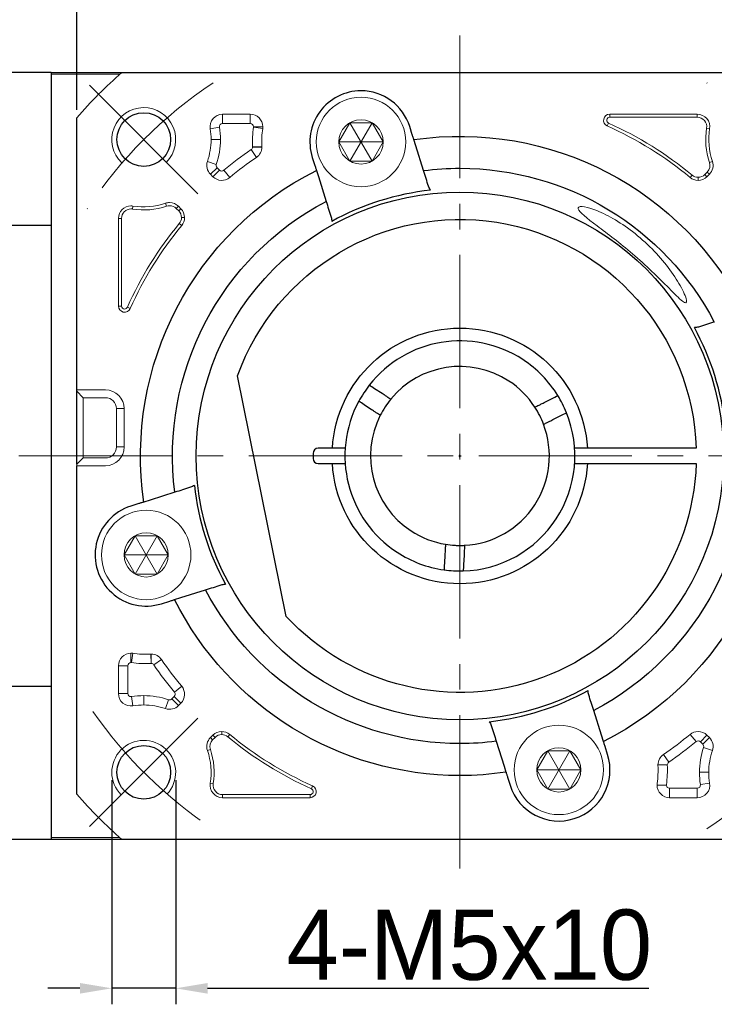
# Model space of a CAD drawing. Header units: millimetres. Extents: x 1384 to 1884, y 1004 to 1358.
# Tile 4 of 9: x 1585 to 1639, y 1235 to 1312. Entities that reach past the tile are written whole.
import ezdxf

# ---------------------------------------------------------------- set-up
doc = ezdxf.new("R2010")
doc.units = ezdxf.units.MM
doc.header["$PDSIZE"] = -5
doc.linetypes.add('点画线', pattern=[18, 12, -2, 2, -2])
doc.layers.get('0').update_dxf_attribs({"lineweight": 18})
doc.layers.get('Defpoints').update_dxf_attribs({"lineweight": 18})
for name, color, linetype, lineweight in [('7中心线层', 7, '点画线', 18), ('尺寸线', 7, 'Continuous', 18), ('尺寸线层', 3, 'Continuous', 18), ('粗实线', 7, 'Continuous', 50), ('细实线', 7, 'Continuous', 18)]:
    doc.layers.add(name, color=color, linetype=linetype, lineweight=lineweight)
doc.styles.add('工程字', font='txt')
doc.dimstyles.new('DIMSTYLE_17', dxfattribs={"dimtxt": 8, "dimasz": 12, "dimexe": 0.18, "dimexo": 0.0625, "dimgap": 0.09, "dimtad": 1, "dimtih": 1, "dimtoh": 1, "dimdec": 3, "dimdsep": 46, "dimtxsty": 'Standard', "dimblk": '_CAXARROW', "dimcen": 0.09, "dimdle": 24, "dimadec": 0, "dimazin": 0, "dimtfac": 0.7, "dimtdec": 3, "dimtofl": 0, "dimtmove": 0, "dimatfit": 3, "dimfxl": 1, "dimtolj": 1, "dimarcsym": 0})
doc.dimstyles.new('副本 ISO-25', dxfattribs={"dimtxt": 5.5, "dimasz": 2.5, "dimexe": 1.25, "dimexo": 0.625, "dimtad": 1, "dimtxsty": '工程字', "dimcen": 2.5, "dimdle": 5, "dimadec": 0, "dimazin": 0, "dimtfac": 1, "dimtmove": 0, "dimatfit": 3, "dimfxl": 1, "dimtolj": 1, "dimarcsym": 0})

# ---------------------------------------------------------------- blocks, each defined once
blk = doc.blocks.new('_CAXARROW')
blk.add_hatch(color=0).paths.add_polyline_path([(0, 0), (-1, 0.125), (-1, -0.125)], flags=0)
blk = doc.blocks.new('*D23')
at = {"layer": 'Defpoints', "color": 0}
for p in [(1597.783, 1305.478), (1641.268, 1250.623)]:
    blk.add_point(p, dxfattribs=at)
at = {"layer": '尺寸线层', "color": 0, "linetype": 'Continuous', "lineweight": -2}
for p, q in [((1619.435, 1278.05), (1619.615, 1278.05)), ((1619.525, 1277.96), (1619.525, 1278.14)), ((1650.107, 1239.473), (1643.132, 1248.272)), ((1660.232, 1239.473), (1650.107, 1239.473))]:
    blk.add_line(p, q, dxfattribs=at)
at = {"layer": '尺寸线层', "color": 0, "lineweight": -2, "xscale": 3, "yscale": 3, "zscale": 3, "rotation": 128.4049663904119}
blk.add_blockref('_CAXARROW', (1641.268, 1250.623), dxfattribs=at)
at = {"layer": '尺寸线层', "color": 0, "insert": (1655.67, 1242.723), "char_height": 4.5, "attachment_point": 5, "style": '工程字'}
blk.add_mtext('\\A1;∅70', dxfattribs=at)
blk = doc.blocks.new('_FILLED')
at = {"linetype": 'ByBlock'}
blk.add_hatch(color=0, dxfattribs=at).paths.add_polyline_path([(0, 0), (-1, 0.133), (-1, -0.133)], flags=0)
blk = doc.blocks.new('*D41')
at = {"layer": 'Defpoints', "color": 0}
for p in [(1649.525, 1316.098), (1589.525, 1304.508), (1649.525, 1304.508)]:
    blk.add_point(p, dxfattribs=at)
at = {"layer": '尺寸线层', "color": 0, "lineweight": -2}
for p, q in [((1589.525, 1305.133), (1589.525, 1317.348)), ((1649.525, 1305.133), (1649.525, 1317.348)), ((1592.025, 1316.098), (1647.025, 1316.098))]:
    blk.add_line(p, q, dxfattribs=at)
at = {"layer": '尺寸线层', "color": 0}
for points in [[(1592.025, 1316.515), (1592.025, 1315.681), (1589.525, 1316.098)], [(1647.025, 1315.681), (1647.025, 1316.515), (1649.525, 1316.098)]]:
    blk.add_solid(points, dxfattribs=at)
at = {"layer": '尺寸线层', "color": 0, "insert": (1619.525, 1319.473), "char_height": 5.5, "attachment_point": 5, "style": '工程字'}
blk.add_mtext('\\A1;60', dxfattribs=at)
blk = doc.blocks.new('*D43')
at = {"layer": 'Defpoints', "color": 0}
for p in [(1648.517, 1307.042), (1640.031, 1298.556), (1661.826, 1289.385), (1494.994, 1278.05), (1650.913, 1278.05)]:
    blk.add_point(p, dxfattribs=at)
at = {"layer": '尺寸线层', "color": 0, "lineweight": -2}
for p, q in [((1648.959, 1307.484), (1651.375, 1309.9)), ((1651.538, 1278.05), (1664.568, 1278.05))]:
    blk.add_line(p, q, dxfattribs=at)
blk.add_arc((1619.525, 1278.05), 43.792, 3.27132, 41.72868, dxfattribs=at)
at = {"layer": '尺寸线层', "color": 0}
for points in [[(1652.511, 1307.485), (1651.905, 1306.913), (1650.491, 1309.016)], [(1662.83, 1280.537), (1663.663, 1280.561), (1663.318, 1278.05)]]:
    blk.add_solid(points, dxfattribs=at)
at = {"layer": '尺寸线层', "color": 0, "insert": (1663.102, 1296.101), "char_height": 5.5, "attachment_point": 5, "rotation": 292.5, "style": '工程字'}
blk.add_mtext('\\A1;45%%d', dxfattribs=at)
blk = doc.blocks.new('*D44')
at = {"layer": 'Defpoints', "color": 0}
for p in [(1494.994, 1278.05), (1650.913, 1278.05), (1640.031, 1257.544), (1657.447, 1256.157), (1648.517, 1249.059)]:
    blk.add_point(p, dxfattribs=at)
at = {"layer": '尺寸线层', "color": 0, "lineweight": -2}
for p, q in [((1651.538, 1278.05), (1664.563, 1278.05)), ((1648.959, 1248.617), (1651.372, 1246.204))]:
    blk.add_line(p, q, dxfattribs=at)
blk.add_arc((1619.525, 1278.05), 43.788, 318.27168, 356.72832, dxfattribs=at)
at = {"layer": '尺寸线层', "color": 0}
for points in [[(1663.658, 1275.539), (1662.825, 1275.563), (1663.313, 1278.05)], [(1651.902, 1249.191), (1652.507, 1248.619), (1650.488, 1247.088)]]:
    blk.add_solid(points, dxfattribs=at)
at = {"layer": '尺寸线层', "color": 0, "insert": (1656.862, 1262.585), "char_height": 5.5, "attachment_point": 5, "rotation": 67.5, "style": '工程字'}
blk.add_mtext('\\A1;45%%d', dxfattribs=at)
blk = doc.blocks.new('*D45')
at = {"layer": 'Defpoints', "color": 0}
for p in [(1592.277, 1253.302), (1597.277, 1253.302), (1592.277, 1236.407)]:
    blk.add_point(p, dxfattribs=at)
at = {"layer": '尺寸线层', "color": 0, "lineweight": -2}
for p, q in [((1592.277, 1252.677), (1592.277, 1235.157)), ((1597.277, 1252.677), (1597.277, 1235.157)), ((1589.777, 1236.407), (1587.277, 1236.407)), ((1597.277, 1236.407), (1592.277, 1236.407)), ((1599.777, 1236.407), (1634.314, 1236.407))]:
    blk.add_line(p, q, dxfattribs=at)
at = {"layer": '尺寸线层', "color": 0}
for points in [[(1589.777, 1235.99), (1589.777, 1236.823), (1592.277, 1236.407)], [(1599.777, 1236.823), (1599.777, 1235.99), (1597.277, 1236.407)]]:
    blk.add_solid(points, dxfattribs=at)
at = {"layer": '尺寸线层', "color": 0, "insert": (1620.262, 1239.782), "char_height": 5.5, "attachment_point": 5, "style": '工程字'}
blk.add_mtext('\\A1;4-M5x10', dxfattribs=at)

msp = doc.modelspace()

# ---------------------------------------------------------------- linework, layer by layer
for p, q in [((1587.5253, 1307.9033), (1587.5253, 1308.0504)), ((1592.902, 1307.9033), (1587.5253, 1307.9033)), ((1600.9459, 1304.0507), (1600.9459, 1304.7809)), ((1603.1137, 1304.7809), (1600.9459, 1304.7809)), ((1603.1137, 1304.0507), (1603.1137, 1304.7809)), ((1638.1048, 1304.7809), (1631.2514, 1304.7809)), ((1631.2514, 1304.5402), (1631.2514, 1304.7809)), ((1638.1048, 1304.5402), (1638.1048, 1304.7809)), ((1600.9459, 1304.0507), (1603.1137, 1304.0507)), ((1631.1536, 1304.0814), (1631.0554, 1303.8617)), ((1631.2514, 1304.5402), (1638.1048, 1304.5402)), ((1600.6988, 1303.7603), (1599.9781, 1303.6433)), ((1603.3617, 1303.7663), (1604.0851, 1303.6668)), ((1603.3639, 1303.8004), (1604.0942, 1303.8004)), ((1638.8351, 1303.6819), (1639.0726, 1303.6433)), ((1600.0461, 1302.7991), (1600.7763, 1302.7991)), ((1603.1822, 1302.0062), (1603.5937, 1301.4031)), ((1603.2912, 1302.2243), (1604.0206, 1302.2573)), ((1603.2914, 1302.213), (1604.0216, 1302.213)), ((1600.453, 1300.8561), (1599.7621, 1301.0926)), ((1639.0609, 1301.0146), (1639.2886, 1301.0926)), ((1600.5128, 1300.598), (1599.9965, 1300.0817)), ((1599.9965, 1300.0817), (1600.1853, 1299.8929)), ((1600.7016, 1300.4092), (1600.1853, 1299.8929)), ((1600.7016, 1300.4092), (1600.5128, 1300.598)), ((1601.0382, 1300.3933), (1601.5037, 1299.8308)), ((1638.884, 1300.2519), (1638.6952, 1300.0631)), ((1638.6952, 1300.0631), (1638.8654, 1299.8929)), ((1638.8654, 1299.8929), (1639.0542, 1300.0817)), ((1638.884, 1300.2519), (1639.0542, 1300.0817)), ((1637.7004, 1300.0162), (1637.547, 1299.8308)), ((1638.1721, 1299.8464), (1638.1721, 1299.6057)), ((1596.5611, 1297.5859), (1596.4832, 1297.8136)), ((1593.8939, 1297.3601), (1593.9324, 1297.5977)), ((1597.3238, 1297.4091), (1597.494, 1297.5792)), ((1597.3238, 1297.4091), (1597.5127, 1297.2202)), ((1597.6829, 1297.3904), (1597.494, 1297.5792)), ((1597.5127, 1297.2202), (1597.6829, 1297.3904)), ((1592.7949, 1296.6298), (1592.7949, 1289.7764)), ((1593.0355, 1296.6298), (1592.7949, 1296.6298)), ((1593.0355, 1289.7764), (1593.0355, 1296.6298)), ((1597.5595, 1296.2255), (1597.745, 1296.072)), ((1597.7294, 1296.6971), (1597.97, 1296.6971)), ((1593.0355, 1289.7764), (1592.7949, 1289.7764)), ((1593.4943, 1289.6786), (1593.7141, 1289.5804)), ((1589.5254, 1283.1061), (1589.5254, 1283.2158)), ((1589.5254, 1283.2158), (1590.0254, 1283.2158)), ((1589.5254, 1283.1061), (1590.0254, 1282.6073)), ((1589.5254, 1282.1085), (1589.5254, 1283.1061)), ((1590.0254, 1283.2158), (1591.7754, 1283.2158)), ((1590.0254, 1282.6073), (1591.7754, 1282.6073)), ((1589.5254, 1278.3907), (1589.5254, 1282.1085)), ((1592.6331, 1281.7496), (1592.7428, 1281.7496)), ((1592.6331, 1281.7496), (1592.6331, 1278.7496)), ((1593.2416, 1281.7496), (1592.7428, 1281.7496)), ((1593.2416, 1281.7496), (1593.2416, 1278.7496)), ((1592.6331, 1278.7496), (1592.7428, 1278.7496)), ((1593.2416, 1278.7496), (1592.7428, 1278.7496)), ((1589.5254, 1277.3931), (1589.5254, 1278.3907)), ((1589.5254, 1277.3931), (1590.0254, 1277.8919)), ((1591.7754, 1277.8919), (1590.0254, 1277.8919)), ((1589.5254, 1277.2833), (1589.5254, 1277.3931)), ((1589.5254, 1277.2833), (1590.0254, 1277.2833)), ((1591.7754, 1277.2833), (1590.0254, 1277.2833)), ((1593.7754, 1261.8889), (1593.7754, 1262.6192)), ((1593.8094, 1261.8867), (1593.9089, 1262.6101)), ((1595.3514, 1261.8162), (1595.3184, 1262.5456)), ((1595.3627, 1261.8164), (1595.3627, 1262.5466)), ((1592.7949, 1261.6387), (1592.7949, 1259.4709)), ((1593.525, 1261.6387), (1592.7949, 1261.6387)), ((1593.525, 1259.4709), (1593.525, 1261.6387)), ((1595.5695, 1261.7072), (1596.1727, 1262.1187)), ((1597.1824, 1259.5632), (1597.745, 1260.0287)), ((1593.525, 1259.4709), (1592.7949, 1259.4709)), ((1593.8155, 1259.2238), (1593.9324, 1258.5031)), ((1594.7766, 1258.5712), (1594.7766, 1259.3013)), ((1597.1666, 1259.2267), (1596.9777, 1259.0378)), ((1597.1666, 1259.2267), (1597.6829, 1258.7104)), ((1596.7196, 1258.978), (1596.4832, 1258.2872)), ((1596.9777, 1259.0378), (1597.494, 1258.5215)), ((1597.494, 1258.5215), (1597.6829, 1258.7104)), ((1600.1853, 1256.2079), (1599.9965, 1256.019)), ((1600.3555, 1256.0377), (1600.1853, 1256.2079)), ((1600.8786, 1256.2544), (1600.8786, 1256.4951)), ((1601.3503, 1256.0846), (1601.5037, 1256.27)), ((1638.0125, 1255.7074), (1637.547, 1256.27)), ((1638.3491, 1255.6916), (1638.8654, 1256.2079)), ((1639.0542, 1256.019), (1638.8654, 1256.2079)), ((1600.1667, 1255.8488), (1599.9965, 1256.019)), ((1600.1667, 1255.8488), (1600.3555, 1256.0377)), ((1638.3491, 1255.6916), (1638.5379, 1255.5027)), ((1638.5379, 1255.5027), (1639.0542, 1256.019)), ((1599.9899, 1255.0861), (1599.7621, 1255.0082)), ((1635.8685, 1254.0945), (1635.457, 1254.6977)), ((1638.5978, 1255.2447), (1639.2886, 1255.0082)), ((1635.7593, 1253.8877), (1635.0291, 1253.8877)), ((1639.0046, 1253.3016), (1638.2744, 1253.3016)), ((1600.2156, 1252.4189), (1599.9781, 1252.4575)), ((1635.6868, 1252.3004), (1634.9565, 1252.3004)), ((1638.3519, 1252.3405), (1639.0726, 1252.4575)), ((1607.7993, 1251.5606), (1600.9459, 1251.5606)), ((1600.9459, 1251.5606), (1600.9459, 1251.3199)), ((1607.7993, 1251.5606), (1607.7993, 1251.3199)), ((1607.8971, 1252.0193), (1607.9953, 1252.2391)), ((1638.1048, 1252.0501), (1635.937, 1252.0501)), ((1635.937, 1252.0501), (1635.937, 1251.3199)), ((1638.1048, 1252.0501), (1638.1048, 1251.3199)), ((1600.9459, 1251.3199), (1607.7993, 1251.3199)), ((1635.937, 1251.3199), (1638.1048, 1251.3199)), ((1587.5253, 1248.1974), (1592.902, 1248.1974)), ((1587.5253, 1248.0504), (1587.5253, 1248.1974))]:
    msp.add_line(p, q)
for centre in [(1611.7822, 1302.6086), (1594.9671, 1270.3072), (1627.2685, 1253.4922)]:
    msp.add_circle(centre, 1.7321)
for centre, radius, start, end in [((1600.9459, 1303.8004), 0.9805, 90, 189.218623), ((1603.1137, 1303.8004), 0.9805, 0, 90), ((1631.2514, 1304.3004), 0.4805, 90, 245.929385), ((1638.1048, 1303.8004), 0.9805, 350.781377, 90), ((1619.5254, 1278.0504), 28.5102, 50.39475, 65.929385), ((1594.7766, 1302.7991), 5.9997, 0, 9.218623), ((1611.7822, 1302.6086), 8.4997, 172.17173, 182.59118), ((1603.1137, 1303.8004), 0.9805, 352.17173, 0), ((1644.2741, 1302.7991), 5.5102, 170.781377, 198.896119), ((1594.7766, 1302.7991), 5.9997, 341.103881, 0), ((1619.5254, 1278.0504), 28.9997, 124.302587, 129.60525), ((1603.0411, 1302.213), 0.9805, 304.302587, 0), ((1603.0411, 1302.213), 0.9805, 0, 2.59118), ((1600.6898, 1300.775), 0.9805, 161.103881, 225), ((1638.3609, 1300.775), 0.9805, 315, 18.896119), ((1600.8786, 1300.5862), 0.9805, 225, 309.60525), ((1638.1721, 1300.5862), 0.9805, 230.39475, 270), ((1638.1721, 1300.5862), 0.9805, 270, 315), ((1596.8007, 1296.8859), 0.9805, 90, 108.896119), ((1596.8007, 1296.8859), 0.9805, 45, 90), ((1593.7754, 1296.6298), 0.9805, 90, 180), ((1593.7754, 1296.6298), 0.9805, 80.781377, 90), ((1594.7766, 1302.7991), 5.5102, 260.781377, 288.896119), ((1596.9896, 1296.6971), 0.9805, 0, 45), ((1619.5254, 1278.0504), 28.5102, 140.39475, 155.929385), ((1596.9896, 1296.6971), 0.9805, 320.39475, 0), ((1593.2754, 1289.7764), 0.4805, 180, 335.929385), ((1593.7754, 1261.6387), 0.9805, 90, 180), ((1593.7754, 1261.6387), 0.9805, 82.17173, 90), ((1595.3627, 1261.5661), 0.9805, 90, 92.59118), ((1595.3627, 1261.5661), 0.9805, 34.302587, 90), ((1594.9671, 1270.3072), 8.4997, 262.17173, 272.59118), ((1619.5254, 1278.0504), 28.9997, 214.302587, 219.60525), ((1596.9896, 1259.4037), 0.9805, 315, 39.60525), ((1593.7754, 1259.4709), 0.9805, 180, 279.218623), ((1594.7766, 1253.3016), 5.9997, 90, 99.218623), ((1594.7766, 1253.3016), 5.9997, 71.103881, 90), ((1596.8007, 1259.2148), 0.9805, 251.103881, 315), ((1600.8786, 1255.5146), 0.9805, 90, 135), ((1600.8786, 1255.5146), 0.9805, 50.39475, 90), ((1638.1721, 1255.5146), 0.9805, 90, 129.60525), ((1638.1721, 1255.5146), 0.9805, 45, 90), ((1600.6898, 1255.3257), 0.9805, 135, 198.896119), ((1619.5254, 1278.0504), 28.5102, 230.39475, 245.929385), ((1619.5254, 1278.0504), 28.9997, 304.302587, 309.60525), ((1638.3609, 1255.3257), 0.9805, 341.103881, 45), ((1594.7766, 1253.3016), 5.5102, 350.781377, 18.896119), ((1636.0096, 1253.8877), 0.9805, 124.302587, 180), ((1644.2741, 1253.3016), 5.9997, 161.103881, 180), ((1636.0096, 1253.8877), 0.9805, 180, 182.59118), ((1627.2685, 1253.4922), 8.4997, 352.17173, 2.59118), ((1644.2741, 1253.3016), 5.9997, 180, 189.218623), ((1600.9459, 1252.3004), 0.9805, 170.781377, 270), ((1635.937, 1252.3004), 0.9805, 172.17173, 180), ((1635.937, 1252.3004), 0.9805, 180, 270), ((1638.1048, 1252.3004), 0.9805, 270, 9.218623), ((1607.7993, 1251.8004), 0.4805, 270, 65.929385)]:
    msp.add_arc(centre, radius, start, end)
at = {"extrusion": (0, 0, -1)}
for centre, radius, start, end in [((-1638.1048, 1303.8004), 0.7398, 90, 189.218623), ((-1594.7766, 1302.7991), 5.2695, 170.781377, 180), ((-1611.7822, 1302.6086), 7.7695, 357.40882, 7.82827), ((-1619.5254, 1278.0504), 28.2695, 114.070615, 129.60525), ((-1644.2741, 1302.7991), 5.2695, 341.103881, 9.218623), ((-1594.7766, 1302.7991), 5.2695, 180, 198.896119), ((-1619.5254, 1278.0504), 28.2695, 50.39475, 55.697413), ((-1638.3609, 1300.775), 0.7398, 161.103881, 225), ((-1638.1721, 1300.5862), 0.7398, 225, 270), ((-1638.1721, 1300.5862), 0.7398, 270, 309.60525), ((-1594.7766, 1302.7991), 5.2695, 251.103881, 279.218623), ((-1593.7754, 1296.6298), 0.7398, 0, 90), ((-1593.7754, 1296.6298), 0.7398, 90, 99.218623), ((-1596.8007, 1296.8859), 0.7398, 71.103881, 90), ((-1596.8007, 1296.8859), 0.7398, 90, 135), ((-1596.9896, 1296.6971), 0.7398, 135, 180), ((-1596.9896, 1296.6971), 0.7398, 180, 219.60525), ((-1619.5254, 1278.0504), 28.2695, 24.070615, 39.60525), ((-1591.7754, 1281.7496), 1.4663, 90, 180), ((-1591.7754, 1281.7496), 0.8577, 90, 180), ((-1591.7754, 1278.7496), 1.4663, 180, 270), ((-1591.7754, 1278.7496), 0.8577, 180, 270), ((-1594.9671, 1270.3072), 7.7695, 267.40882, 277.82827), ((-1619.5254, 1278.0504), 28.2695, 320.39475, 325.697413), ((-1594.7766, 1253.3016), 5.2695, 80.781377, 90), ((-1594.7766, 1253.3016), 5.2695, 90, 108.896119), ((-1600.8786, 1255.5146), 0.7398, 45, 90), ((-1600.8786, 1255.5146), 0.7398, 90, 129.60525), ((-1619.5254, 1278.0504), 28.2695, 294.070615, 309.60525), ((-1619.5254, 1278.0504), 28.2695, 230.39475, 235.697413), ((-1600.6898, 1255.3257), 0.7398, 341.103881, 45), ((-1594.7766, 1253.3016), 5.2695, 161.103881, 189.218623), ((-1644.2741, 1253.3016), 5.2695, 0, 18.896119), ((-1627.2685, 1253.4922), 7.7695, 177.40882, 187.82827), ((-1644.2741, 1253.3016), 5.2695, 350.781377, 0), ((-1600.9459, 1252.3004), 0.7398, 270, 9.218623)]:
    msp.add_arc(centre, radius, start, end, dxfattribs=at)
for points, degree in [([(1600.6988, 1303.7603), (1600.7067, 1303.837), (1600.7224, 1303.9905), (1600.8714, 1304.0306), (1600.9459, 1304.0507)], 3), ([(1603.3639, 1303.8004), (1603.3639, 1303.789), (1603.3632, 1303.7776), (1603.3617, 1303.7663)], 3), ([(1603.2912, 1302.2243), (1603.2914, 1302.213)], 1), ([(1600.5128, 1300.598), (1600.4844, 1300.6368), (1600.4278, 1300.7143), (1600.4446, 1300.8088), (1600.453, 1300.8561)], 3), ([(1593.7754, 1261.8889), (1593.7867, 1261.8889), (1593.7981, 1261.8882), (1593.8094, 1261.8867)], 3), ([(1595.3514, 1261.8162), (1595.3627, 1261.8164)], 1), ([(1638.5379, 1255.5027), (1638.5663, 1255.464), (1638.6229, 1255.3865), (1638.6061, 1255.2919), (1638.5978, 1255.2447)], 3), ([(1635.7595, 1253.8764), (1635.7593, 1253.8877)], 1), ([(1635.6868, 1252.3004), (1635.6868, 1252.3118), (1635.6875, 1252.3232), (1635.689, 1252.3345)], 3)]:
    msp.add_open_spline(points, degree=degree)
for points, knots in [([(1603.1137, 1304.0507), (1603.1815, 1304.0345), (1603.3163, 1304.0023), (1603.3481, 1303.8675), (1603.3639, 1303.8004)], [0, 0, 0, 0, 0.5025738, 1, 1, 1, 1]), ([(1631.1536, 1304.0814), (1631.1103, 1304.1131), (1631.024, 1304.1764), (1631.0021, 1304.3535), (1631.0944, 1304.5063), (1631.199, 1304.5289), (1631.2514, 1304.5402)], [0, 0, 0, 0, 0.2504474, 0.5, 0.7495526, 1, 1, 1, 1]), ([(1603.2914, 1302.213), (1603.286, 1302.1719), (1603.2751, 1302.0895), (1603.2132, 1302.034), (1603.1822, 1302.0062)], [0, 0, 0, 0, 0.499116, 1, 1, 1, 1]), ([(1601.0382, 1300.3933), (1600.9848, 1300.3648), (1600.8711, 1300.304), (1600.7604, 1300.3727), (1600.7016, 1300.4092)], [0, 0, 0, 0, 0.4696061, 1, 1, 1, 1]), ([(1633.0254, 1295.6029), (1632.0418, 1296.3594), (1630.9322, 1296.9838), (1629.2255, 1297.6227), (1628.7121, 1297.6259), (1628.8529, 1297.1329), (1629.4577, 1296.6571), (1631.0888, 1295.427), (1632.0815, 1294.6761), (1633.0254, 1293.8706)], [0, 0, 0, 0, 0.25, 0.25, 0.5, 0.5, 0.75, 0.75, 1, 1, 1, 1]), ([(1633.0254, 1293.8706), (1634.088, 1292.9639), (1635.0764, 1291.9951), (1636.3, 1290.7514), (1636.6773, 1290.3614), (1637.1969, 1289.9535), (1637.314, 1289.9884), (1637.2091, 1290.5041), (1637.0201, 1290.9243), (1636.5184, 1291.8157), (1636.1968, 1292.3035), (1635.0862, 1293.7617), (1634.1356, 1294.7489), (1633.0254, 1295.6029)], [0, 0, 0, 0, 0.25, 0.25, 0.375, 0.375, 0.5, 0.5, 0.625, 0.625, 0.75, 0.75, 1, 1, 1, 1]), ([(1593.4943, 1289.6786), (1593.4678, 1289.6406), (1593.4161, 1289.5664), (1593.2602, 1289.5226), (1593.0805, 1289.5947), (1593.0507, 1289.7153), (1593.0355, 1289.7764)], [0, 0, 0, 0, 0.2188245, 0.427987, 0.7104341, 1, 1, 1, 1]), ([(1593.525, 1261.6387), (1593.5412, 1261.7065), (1593.5734, 1261.8413), (1593.7083, 1261.8731), (1593.7754, 1261.8889)], [0, 0, 0, 0, 0.5025738, 1, 1, 1, 1]), ([(1595.3627, 1261.8164), (1595.4038, 1261.811), (1595.4862, 1261.8001), (1595.5417, 1261.7382), (1595.5695, 1261.7072)], [0, 0, 0, 0, 0.499116, 1, 1, 1, 1]), ([(1593.8155, 1259.2238), (1593.8022, 1259.2224), (1593.7259, 1259.2142), (1593.5717, 1259.2757), (1593.5406, 1259.4058), (1593.525, 1259.4709)], [0, 0, 0, 0, 0.0952819, 0.5467814, 1, 1, 1, 1]), ([(1597.1824, 1259.5632), (1597.2121, 1259.5056), (1597.2715, 1259.3904), (1597.2015, 1259.2812), (1597.1666, 1259.2267)], [0, 0, 0, 0, 0.5, 1, 1, 1, 1]), ([(1596.9777, 1259.0378), (1596.9395, 1259.0103), (1596.8856, 1258.9716), (1596.7918, 1258.961), (1596.7465, 1258.9717), (1596.7196, 1258.978)], [0, 0, 0, 0, 0.4976567, 0.7030632, 1, 1, 1, 1]), ([(1638.0125, 1255.7074), (1638.0701, 1255.7371), (1638.1854, 1255.7966), (1638.2945, 1255.7266), (1638.3491, 1255.6916)], [0, 0, 0, 0, 0.5, 1, 1, 1, 1]), ([(1635.7593, 1253.8877), (1635.7647, 1253.9289), (1635.7756, 1254.0113), (1635.8375, 1254.0667), (1635.8685, 1254.0945)], [0, 0, 0, 0, 0.499116, 1, 1, 1, 1]), ([(1635.937, 1252.0501), (1635.8692, 1252.0662), (1635.7344, 1252.0984), (1635.7026, 1252.2333), (1635.6868, 1252.3004)], [0, 0, 0, 0, 0.5025738, 1, 1, 1, 1]), ([(1638.3519, 1252.3405), (1638.344, 1252.2637), (1638.3283, 1252.1102), (1638.1793, 1252.0701), (1638.1048, 1252.0501)], [0, 0, 0, 0, 0.500011, 1, 1, 1, 1]), ([(1607.8971, 1252.0193), (1607.9404, 1251.9876), (1608.0267, 1251.9244), (1608.0486, 1251.7472), (1607.9563, 1251.5944), (1607.8517, 1251.5719), (1607.7993, 1251.5606)], [0, 0, 0, 0, 0.2504474, 0.5, 0.7495526, 1, 1, 1, 1])]:
    msp.add_open_spline(points, degree=3, knots=knots)
at = {"layer": '7中心线层'}
for p, q in [((1619.5254, 1245.7744), (1619.5254, 1310.9337)), ((1599.0193, 1298.5565), (1590.534, 1307.0418)), ((1494.9944, 1278.0504), (1650.9129, 1278.0504)), ((1599.0193, 1257.5443), (1589.8269, 1248.3519))]:
    msp.add_line(p, q, dxfattribs=at)
for start, end in [(123.521659, 146.478341), (33.521659, 56.478341), (303.521659, 326.478341), (214.822638, 236.478341)]:
    msp.add_arc((1619.5254, 1278.0504), 35, start, end, dxfattribs=at)
at = {"layer": '尺寸线'}
msp.add_line((1590.0254, 1282.6073), (1590.0254, 1277.8919), dxfattribs=at)
for centre, start, end in [((1594.7766, 1302.7991), 315, 226.637245), ((1594.7766, 1253.3016), 316.637245, 225)]:
    msp.add_arc(centre, 2.5, start, end, dxfattribs=at)
at = {"layer": '粗实线', "linetype": 'Continuous', "lineweight": 30}
for p, q in [((1587.5253, 1308.0504), (1569.5257, 1308.0504)), ((1587.5253, 1308.0504), (1587.5253, 1296.0781)), ((1587.5253, 1308.0504), (1593.0679, 1308.0504)), ((1587.5253, 1307.9033), (1587.5253, 1296.3206)), ((1593.0678, 1308.0504), (1645.9829, 1308.0504)), ((1589.5254, 1277.3931), (1589.5254, 1304.5079)), ((1615.7976, 1303.1753), (1615.597, 1303.8114)), ((1616.0718, 1302.3057), (1615.9194, 1302.789)), ((1616.6821, 1300.37), (1616.0718, 1302.3057)), ((1607.9673, 1301.4058), (1608.1679, 1300.7697)), ((1608.2897, 1300.3833), (1608.442, 1299.9001)), ((1608.442, 1299.9001), (1609.0524, 1297.9644)), ((1587.5253, 1296.0781), (1569.5257, 1296.0781)), ((1587.5253, 1296.0781), (1587.5253, 1260.0226)), ((1587.5253, 1295.7986), (1587.5253, 1260.3021)), ((1605.9326, 1265.501), (1602.1181, 1284.3144)), ((1613.4359, 1282.9246), (1612.8474, 1283.3091)), ((1626.114, 1282.2252), (1626.7413, 1282.5427)), ((1612.6155, 1281.6689), (1612.027, 1282.0534)), ((1626.7913, 1280.8869), (1627.4186, 1281.2043)), ((1609.5434, 1278.6504), (1608.4254, 1278.6504)), ((1638.0156, 1278.6504), (1629.5073, 1278.6504)), ((1608.0254, 1278.2504), (1608.0254, 1277.8504)), ((1589.5254, 1251.5929), (1589.5254, 1277.2833)), ((1608.4254, 1277.4504), (1609.5434, 1277.4504)), ((1629.5073, 1277.4504), (1638.0156, 1277.4504)), ((1597.2057, 1275.2071), (1595.27, 1274.5968)), ((1594.4004, 1274.3226), (1593.7643, 1274.1221)), ((1595.27, 1274.5968), (1594.7868, 1274.4444)), ((1618.3488, 1270.3396), (1618.3101, 1269.6377)), ((1619.8466, 1270.257), (1619.8078, 1269.5551)), ((1597.1924, 1266.8147), (1597.6756, 1266.9671)), ((1597.6756, 1266.9671), (1599.6114, 1267.5774)), ((1596.17, 1266.4923), (1596.806, 1266.6929)), ((1587.5253, 1260.0226), (1569.5257, 1260.0226)), ((1587.5253, 1260.0226), (1587.5253, 1248.0504)), ((1587.5253, 1259.7801), (1587.5253, 1248.1974)), ((1630.6087, 1256.2007), (1629.9983, 1258.1364)), ((1630.761, 1255.7174), (1630.6087, 1256.2007)), ((1622.3686, 1255.7307), (1622.9789, 1253.795)), ((1631.0834, 1254.695), (1630.8828, 1255.3311)), ((1622.9789, 1253.795), (1623.1313, 1253.3118)), ((1623.2531, 1252.9254), (1623.4537, 1252.2893)), ((1587.5253, 1248.0504), (1569.5257, 1248.0504)), ((1593.0679, 1248.0504), (1587.5253, 1248.0504)), ((1645.9829, 1248.0504), (1593.0678, 1248.0504))]:
    msp.add_line(p, q, dxfattribs=at)
for centre in [(1594.7766, 1302.7991), (1594.7766, 1253.3016)]:
    msp.add_circle(centre, 2.1, dxfattribs=at)
at = {"layer": '粗实线', "linetype": 'Continuous', "lineweight": 30, "extrusion": (0, 0, -1)}
for radius, start, end in [(40, 41.409622, 48.590378), (25, 81.706896, 153.293104), (25, 351.706896, 63.293104), (22.5, 82.740348, 90), (22.5, 90, 152.259652), (20.6414, 270, 90), (20.6414, 90, 270), (22.5, 352.740348, 62.259652), (18.5, 19.791512, 178.141433), (10, 3.439813, 176.560187), (25, 171.706896, 243.293104), (22.5, 172.740348, 242.259652), (18.5, 181.858567, 317.285651), (10, 183.439813, 356.560187), (22.5, 270, 332.259652), (25, 270, 333.293104), (22.5, 262.740348, 270), (25, 261.706896, 270), (40, 311.409622, 318.590378)]:
    msp.add_arc((-1619.5254, 1278.0504), radius, start, end, dxfattribs=at)
at = {"layer": '粗实线', "linetype": 'Continuous', "lineweight": 30}
for centre, radius, start, end in [((1611.7822, 1302.6086), 4, 90, 197.5), ((1611.7822, 1302.6086), 4, 17.5, 90), ((1619.5254, 1278.0504), 20.9162, 96.317702, 118.682298), ((1619.5254, 1278.0504), 20.9162, 6.317702, 28.682298), ((1619.5254, 1278.0504), 9, 56.84238, 142.062189), ((1619.5254, 1278.0504), 9, 31.622572, 56.84238), ((1619.5254, 1278.0504), 7, 56.84238, 140.691741), ((1619.5254, 1278.0504), 7, 32.99302, 56.84238), ((1619.5254, 1278.0504), 9, 142.061948, 151.622258), ((1619.5254, 1278.0504), 9, 151.622572, 236.84238), ((1619.5254, 1278.0504), 9, 22.062552, 31.622862), ((1619.5254, 1278.0504), 7, 152.99302, 236.84238), ((1619.5254, 1278.0504), 9, 271.622572, 22.062189), ((1619.5254, 1278.0504), 7, 272.99302, 20.691741), ((1608.4254, 1278.2504), 0.4, 90, 180), ((1608.4254, 1277.8504), 0.4, 180, 270), ((1619.5254, 1278.0504), 20.9162, 186.317702, 208.682298), ((1594.9671, 1270.3072), 4, 107.5, 287.5), ((1619.5254, 1278.0504), 7, 236.84238, 260.691741), ((1619.5254, 1278.0504), 9, 236.84238, 262.062189), ((1619.5254, 1278.0504), 9, 262.063596, 271.621213), ((1619.5254, 1278.0504), 20.9162, 276.317702, 298.682298), ((1627.2685, 1253.4922), 4, 197.500017, 17.5)]:
    msp.add_arc(centre, radius, start, end, dxfattribs=at)
for points, knots in [([(1615.9197, 1302.7882), (1615.9183, 1302.7926), (1615.9169, 1302.797), (1615.9083, 1302.8243), (1615.9016, 1302.8454), (1615.8849, 1302.8983), (1615.8747, 1302.9309), (1615.8519, 1303.0032), (1615.839, 1303.044), (1615.8166, 1303.1151), (1615.8071, 1303.1453), (1615.7976, 1303.1753)], [0, 0, 0, 0, 0.2115356, 0.2115356, 0.4229944, 0.4229944, 0.6356664, 0.6356664, 0.8509644, 0.8509644, 1, 1, 1, 1]), ([(1608.1679, 1300.7697), (1608.1816, 1300.726), (1608.1956, 1300.6818), (1608.2216, 1300.5994), (1608.234, 1300.5601), (1608.2554, 1300.4921), (1608.2647, 1300.4625), (1608.279, 1300.4172), (1608.2842, 1300.4007), (1608.287, 1300.3919), (1608.2884, 1300.3875), (1608.2898, 1300.3831)], [0, 0, 0, 0, 0.2183987, 0.2183987, 0.4368728, 0.4368728, 0.6541149, 0.6541149, 0.8686839, 0.8686839, 1, 1, 1, 1]), ([(1614.111, 1282.4836), (1614.1072, 1282.4861), (1614.0962, 1282.4933), (1614.0467, 1282.5256), (1614.0095, 1282.5499), (1613.9162, 1282.6108), (1613.8588, 1282.6484), (1613.7317, 1282.7314), (1613.6603, 1282.7781), (1613.5375, 1282.8582), (1613.4866, 1282.8915), (1613.4359, 1282.9246)], [0, 0, 0, 0, 0.2135041, 0.2135041, 0.4269713, 0.4269713, 0.6410212, 0.6410212, 0.8562277, 0.8562277, 1, 1, 1, 1]), ([(1613.2906, 1281.2278), (1613.2868, 1281.2303), (1613.2758, 1281.2375), (1613.2263, 1281.2698), (1613.1891, 1281.2941), (1613.0958, 1281.3551), (1613.0384, 1281.3926), (1612.9113, 1281.4756), (1612.8399, 1281.5223), (1612.7171, 1281.6025), (1612.6661, 1281.6358), (1612.6155, 1281.6689)], [0, 0, 0, 0, 0.2135041, 0.2135041, 0.4269713, 0.4269713, 0.6410212, 0.6410212, 0.8562277, 0.8562277, 1, 1, 1, 1]), ([(1625.3945, 1281.8611), (1625.3986, 1281.8632), (1625.4103, 1281.8691), (1625.463, 1281.8958), (1625.5027, 1281.9158), (1625.6021, 1281.9662), (1625.6633, 1281.9971), (1625.7987, 1282.0657), (1625.8749, 1282.1042), (1626.0057, 1282.1704), (1626.06, 1282.1979), (1626.114, 1282.2252)], [0, 0, 0, 0, 0.2135041, 0.2135041, 0.4269713, 0.4269713, 0.6410212, 0.6410212, 0.8562277, 0.8562277, 1, 1, 1, 1]), ([(1626.0718, 1280.5227), (1626.0759, 1280.5248), (1626.0876, 1280.5307), (1626.1403, 1280.5574), (1626.18, 1280.5775), (1626.2794, 1280.6278), (1626.3406, 1280.6588), (1626.476, 1280.7273), (1626.5522, 1280.7658), (1626.683, 1280.832), (1626.7373, 1280.8595), (1626.7913, 1280.8869)], [0, 0, 0, 0, 0.2135041, 0.2135041, 0.4269713, 0.4269713, 0.6410212, 0.6410212, 0.8562277, 0.8562277, 1, 1, 1, 1]), ([(1610.5477, 1278.6504), (1610.5431, 1278.6504), (1610.5261, 1278.6504), (1610.4521, 1278.6504), (1610.3964, 1278.6504), (1610.2567, 1278.6504), (1610.1709, 1278.6504), (1609.9811, 1278.6504), (1609.8745, 1278.6504), (1609.6926, 1278.6504), (1609.6178, 1278.6504), (1609.5434, 1278.6504)], [0, 0, 0, 0, 0.2143841, 0.2143841, 0.4287539, 0.4287539, 0.6433501, 0.6433501, 0.8583945, 0.8583945, 1, 1, 1, 1]), ([(1629.5073, 1278.6504), (1629.395, 1278.6504), (1629.2812, 1278.6504), (1629.0692, 1278.6504), (1628.9682, 1278.6504), (1628.7929, 1278.6504), (1628.7162, 1278.6504), (1628.5975, 1278.6504), (1628.5538, 1278.6504), (1628.514, 1278.6504), (1628.5094, 1278.6504), (1628.5048, 1278.6504)], [0, 0, 0, 0, 0.2155949, 0.2155949, 0.4311982, 0.4311982, 0.6466607, 0.6466607, 0.8617206, 0.8617206, 1, 1, 1, 1]), ([(1609.5434, 1277.4504), (1609.6557, 1277.4504), (1609.7695, 1277.4504), (1609.9815, 1277.4504), (1610.0825, 1277.4504), (1610.2578, 1277.4504), (1610.3345, 1277.4504), (1610.4533, 1277.4504), (1610.4969, 1277.4504), (1610.5367, 1277.4504), (1610.5413, 1277.4504), (1610.5459, 1277.4504)], [0, 0, 0, 0, 0.2155949, 0.2155949, 0.4311982, 0.4311982, 0.6466607, 0.6466607, 0.8617206, 0.8617206, 1, 1, 1, 1]), ([(1628.503, 1277.4504), (1628.5076, 1277.4504), (1628.5246, 1277.4504), (1628.5986, 1277.4504), (1628.6543, 1277.4504), (1628.794, 1277.4504), (1628.8799, 1277.4504), (1629.0696, 1277.4504), (1629.1762, 1277.4504), (1629.3581, 1277.4504), (1629.4329, 1277.4504), (1629.5073, 1277.4504)], [0, 0, 0, 0, 0.2143841, 0.2143841, 0.4287539, 0.4287539, 0.6433501, 0.6433501, 0.8583945, 0.8583945, 1, 1, 1, 1]), ([(1594.7875, 1274.4447), (1594.7831, 1274.4433), (1594.7787, 1274.4419), (1594.7514, 1274.4333), (1594.7303, 1274.4266), (1594.6774, 1274.41), (1594.6449, 1274.3997), (1594.5725, 1274.3769), (1594.5317, 1274.364), (1594.4606, 1274.3416), (1594.4304, 1274.3321), (1594.4004, 1274.3226)], [0, 0, 0, 0, 0.2115356, 0.2115356, 0.4229944, 0.4229944, 0.6356664, 0.6356664, 0.8509644, 0.8509644, 1, 1, 1, 1]), ([(1618.3933, 1271.1448), (1618.393, 1271.1403), (1618.3923, 1271.1271), (1618.389, 1271.0682), (1618.3866, 1271.0238), (1618.3804, 1270.9125), (1618.3767, 1270.844), (1618.3683, 1270.6925), (1618.3636, 1270.6072), (1618.3555, 1270.4608), (1618.3522, 1270.4), (1618.3488, 1270.3396)], [0, 0, 0, 0, 0.2135041, 0.2135041, 0.4269713, 0.4269713, 0.6410212, 0.6410212, 0.8562277, 0.8562277, 1, 1, 1, 1]), ([(1618.3931, 1271.1425), (1618.6417, 1271.1095), (1619.0176, 1271.0596), (1619.5192, 1271.0464), (1619.7691, 1271.0555), (1619.8909, 1271.0599)], [0, 0, 0, 0, 0.5003656, 0.7564876, 1, 1, 1, 1]), ([(1619.891, 1271.0622), (1619.8907, 1271.0576), (1619.89, 1271.0445), (1619.8868, 1270.9855), (1619.8843, 1270.9411), (1619.8782, 1270.8299), (1619.8744, 1270.7614), (1619.866, 1270.6098), (1619.8613, 1270.5246), (1619.8532, 1270.3782), (1619.8499, 1270.3174), (1619.8466, 1270.257)], [0, 0, 0, 0, 0.2135041, 0.2135041, 0.4269713, 0.4269713, 0.6410212, 0.6410212, 0.8562277, 0.8562277, 1, 1, 1, 1]), ([(1596.806, 1266.6929), (1596.8497, 1266.7067), (1596.894, 1266.7206), (1596.9764, 1266.7466), (1597.0157, 1266.759), (1597.0836, 1266.7804), (1597.1132, 1266.7897), (1597.1585, 1266.804), (1597.175, 1266.8092), (1597.1838, 1266.812), (1597.1882, 1266.8134), (1597.1926, 1266.8148)], [0, 0, 0, 0, 0.2183987, 0.2183987, 0.4368728, 0.4368728, 0.6541149, 0.6541149, 0.8686839, 0.8686839, 1, 1, 1, 1]), ([(1630.8828, 1255.3311), (1630.8691, 1255.3747), (1630.8551, 1255.419), (1630.8291, 1255.5014), (1630.8167, 1255.5407), (1630.7953, 1255.6086), (1630.786, 1255.6382), (1630.7717, 1255.6836), (1630.7665, 1255.7), (1630.7637, 1255.7089), (1630.7623, 1255.7132), (1630.761, 1255.7176)], [0, 0, 0, 0, 0.2183987, 0.2183987, 0.4368728, 0.4368728, 0.6541149, 0.6541149, 0.8686839, 0.8686839, 1, 1, 1, 1]), ([(1623.1311, 1253.3125), (1623.1324, 1253.3081), (1623.1338, 1253.3037), (1623.1424, 1253.2764), (1623.1491, 1253.2553), (1623.1658, 1253.2024), (1623.176, 1253.1699), (1623.1988, 1253.0976), (1623.2117, 1253.0568), (1623.2341, 1252.9856), (1623.2436, 1252.9554), (1623.2531, 1252.9254)], [0, 0, 0, 0, 0.2115356, 0.2115356, 0.4229944, 0.4229944, 0.6356664, 0.6356664, 0.8509644, 0.8509644, 1, 1, 1, 1])]:
    msp.add_open_spline(points, degree=3, knots=knots, dxfattribs=at)
for points in [[(1617.0705, 1299.1381), (1616.9409, 1299.5491), (1616.8115, 1299.9597), (1616.6821, 1300.37)], [(1617.2237, 1298.8395), (1617.1511, 1298.9365), (1617.1026, 1299.0363), (1617.0705, 1299.1381)], [(1609.0524, 1297.9644), (1609.1817, 1297.5541), (1609.3112, 1297.1435), (1609.4408, 1296.7324)], [(1609.4408, 1296.7324), (1609.4729, 1296.6307), (1609.4904, 1296.5211), (1609.4866, 1296.4)], [(1639.4393, 1288.5233), (1639.0291, 1288.394), (1638.6185, 1288.2645), (1638.2074, 1288.1349)], [(1638.2074, 1288.1349), (1638.1056, 1288.1028), (1637.9961, 1288.0853), (1637.875, 1288.0891)], [(1612.8474, 1283.3091), (1612.7073, 1283.4006), (1612.5673, 1283.4921), (1612.4272, 1283.5836)], [(1612.027, 1282.0534), (1611.8869, 1282.1449), (1611.7469, 1282.2364), (1611.6068, 1282.3279)], [(1614.1091, 1282.4848), (1613.7931, 1282.0988), (1613.5152, 1281.6736), (1613.2887, 1281.2291)], [(1626.7413, 1282.5427), (1626.8905, 1282.6182), (1627.0398, 1282.6937), (1627.189, 1282.7693)], [(1626.0738, 1280.5238), (1625.8975, 1280.9905), (1625.6682, 1281.4437), (1625.3965, 1281.8621)], [(1627.4186, 1281.2043), (1627.5678, 1281.2798), (1627.7171, 1281.3554), (1627.8663, 1281.4309)], [(1598.4377, 1275.5956), (1598.0266, 1275.466), (1597.616, 1275.3365), (1597.2057, 1275.2071)], [(1598.7362, 1275.7487), (1598.6392, 1275.6761), (1598.5394, 1275.6277), (1598.4377, 1275.5956)], [(1618.3101, 1269.6377), (1618.3009, 1269.4706), (1618.2917, 1269.3036), (1618.2825, 1269.1366)], [(1619.8078, 1269.5551), (1619.7986, 1269.388), (1619.7894, 1269.221), (1619.7802, 1269.054)], [(1599.6114, 1267.5774), (1600.0216, 1267.7068), (1600.4323, 1267.8362), (1600.8433, 1267.9658)], [(1600.8433, 1267.9658), (1600.9361, 1267.9951), (1601.0355, 1268.0121), (1601.144, 1268.0121)], [(1601.144, 1268.0121), (1601.1545, 1268.0121), (1601.1651, 1268.012), (1601.1757, 1268.0116)], [(1629.6099, 1259.3683), (1629.5778, 1259.4701), (1629.5603, 1259.5797), (1629.5641, 1259.7007)], [(1629.9983, 1258.1364), (1629.869, 1258.5466), (1629.7395, 1258.9573), (1629.6099, 1259.3683)], [(1621.827, 1257.2612), (1621.8996, 1257.1643), (1621.9481, 1257.0644), (1621.9802, 1256.9627)], [(1621.9802, 1256.9627), (1622.1098, 1256.5516), (1622.2392, 1256.141), (1622.3686, 1255.7307)]]:
    msp.add_open_spline(points, degree=3, dxfattribs=at)
at = {"layer": '细实线', "color": 0}
for p, q in [((1612.6482, 1304.1086), (1610.9162, 1301.1086)), ((1612.6482, 1301.1086), (1610.9162, 1304.1086)), ((1613.5142, 1302.6086), (1610.0501, 1302.6086)), ((1595.8332, 1271.8072), (1594.1011, 1268.8072)), ((1595.8332, 1268.8072), (1594.1011, 1271.8072)), ((1596.6992, 1270.3072), (1593.2351, 1270.3072)), ((1628.1346, 1254.9922), (1626.4025, 1251.9922)), ((1628.1346, 1251.9922), (1626.4025, 1254.9922)), ((1629.0006, 1253.4922), (1625.5365, 1253.4922))]:
    msp.add_line(p, q, dxfattribs=at)
for points in [[(1610.0501, 1302.6086), (1610.9162, 1301.1086), (1612.6482, 1301.1086), (1613.5142, 1302.6086), (1612.6482, 1304.1086), (1610.9162, 1304.1086)], [(1593.2351, 1270.3072), (1594.1011, 1268.8072), (1595.8332, 1268.8072), (1596.6992, 1270.3072), (1595.8332, 1271.8072), (1594.1011, 1271.8072)], [(1625.5365, 1253.4922), (1626.4025, 1251.9922), (1628.1346, 1251.9922), (1629.0006, 1253.4922), (1628.1346, 1254.9922), (1626.4025, 1254.9922)]]:
    msp.add_lwpolyline(points, close=True, dxfattribs=at)
for centre in [(1611.7822, 1302.6086), (1594.9671, 1270.3072), (1627.2685, 1253.4922)]:
    msp.add_circle(centre, 3.5, dxfattribs=at)

# ---------------------------------------------------------------- dimensions: what is measured, and where the dimension line sits
at = {"layer": '尺寸线层'}
dim = msp.add_linear_dim(base=(1649.5254, 1316.0981), p1=(1589.5254, 1304.5079), p2=(1649.5254, 1304.5079), dimstyle='副本 ISO-25', dxfattribs=at)
dim.commit()
dim.dimension.update_dxf_attribs({"geometry": '*D41', "text_midpoint": (1619.5254, 1319.4731)})
for base, line1, line2, picture, middle in [((1661.8256, 1289.3847), ((1640.0315, 1298.5565), (1648.5167, 1307.0418)), ((1494.9944, 1278.0504), (1650.9129, 1278.0504)), '*D43', (1663.1023, 1296.1006)), ((1657.4465, 1256.1566), ((1494.9944, 1278.0504), (1650.9129, 1278.0504)), ((1640.0315, 1257.5443), (1648.5167, 1249.059)), '*D44', (1656.8617, 1262.5851))]:
    dim = msp.add_angular_dim_2l(base=base, line1=line1, line2=line2, dimstyle='副本 ISO-25', dxfattribs=at)
    dim.commit()
    dim.dimension.update_dxf_attribs({"geometry": picture, "text_midpoint": middle})
at = {"layer": '尺寸线层', "linetype": 'Continuous'}
dim = msp.add_diameter_dim_2p(p1=(1597.7828, 1305.4778), p2=(1641.2679, 1250.623), dimstyle='DIMSTYLE_17', override={"dimtxt": 4.5, "dimasz": 3, "dimgap": 1, "dimtxsty": '工程字', "dimtol": 0, "dimldrblk": '_FILLED'}, dxfattribs=at)
dim.commit()
dim.dimension.update_dxf_attribs({"geometry": '*D23', "text_midpoint": (1655.6696, 1239.4731), "dimtype": 163})
at = {"layer": '尺寸线层'}
dim = msp.add_linear_dim(base=(1592.2766, 1236.4066), p1=(1597.2766, 1253.3016), p2=(1592.2766, 1253.3016), text='4-M<>x10', dimstyle='副本 ISO-25', override={"dimtxsty": '工程字'}, dxfattribs=at)
dim.commit()
dim.dimension.update_dxf_attribs({"geometry": '*D45', "text_midpoint": (1620.262, 1236.4066), "dimtype": 160})

doc.saveas('drawing.dxf')
